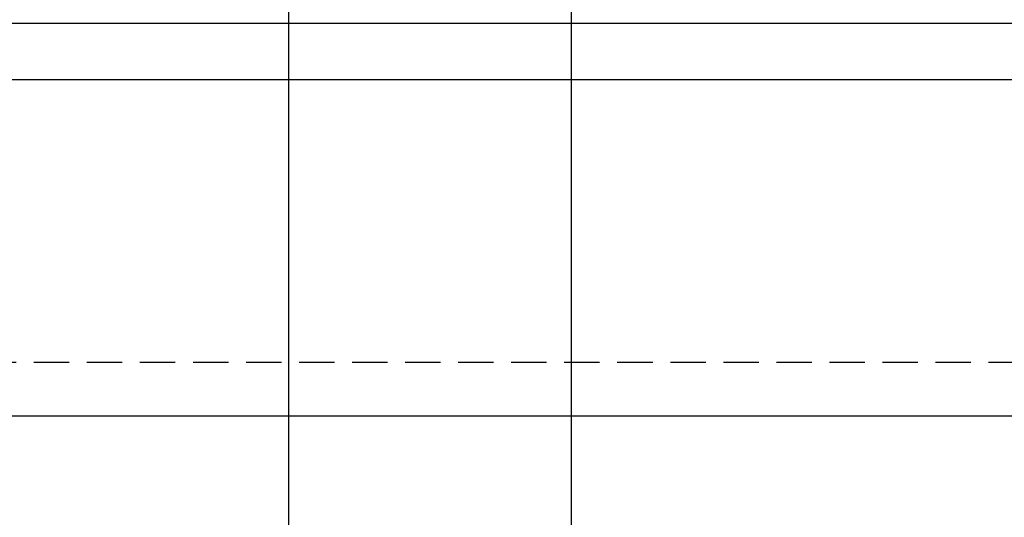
# Model space of a CAD drawing. Header units: millimetres. Extents: x -136 to 3344, y 790 to 3425.
# Tile 8 of 10: x 2115 to 2811, y 2663 to 3015. Entities that reach past the tile are written whole.
import ezdxf

# ---------------------------------------------------------------- set-up
doc = ezdxf.new("R2010")
doc.units = ezdxf.units.MM
doc.header["$LTSCALE"] = 5
doc.linetypes.add('ČÁRKOVANÁX2', pattern=[1.5, 1, -0.5])
doc.layers.add('Kóty', color=2, linetype='Continuous')
doc.layers.add('Značka', color=7, linetype='Continuous')
doc.styles.get("Standard").update_dxf_attribs({"font": 'romand.shx', "height": 50})
doc.dimstyles.get("Standard").update_dxf_attribs({"dimtxt": 50, "dimasz": 60, "dimexe": 0.18, "dimexo": 0.0625, "dimgap": 25, "dimtad": 1, "dimdec": 0, "dimzin": 0, "dimdsep": 46, "dimtxsty": 'Standard', "dimcen": 0.09, "dimadec": 0, "dimazin": 0, "dimtfac": 1, "dimtdec": 0, "dimtofl": 0, "dimtmove": 0, "dimatfit": 3, "dimfxl": 1, "dimtolj": 1, "dimtzin": 0, "dimarcsym": 0})

# ---------------------------------------------------------------- blocks, each defined once
blk = doc.blocks.new('*D6')
at = {"layer": 'Defpoints', "color": 0, "transparency": 16777216}
for p in [(2504.88, 3192.2), (2504.88, 2511.83), (2304.88, 2374.7)]:
    blk.add_point(p, dxfattribs=at)
at = {"layer": 'Kóty', "color": 0, "lineweight": -2, "transparency": 16777216}
for p, q in [((2304.88, 2374.76), (2304.88, 3192.38)), ((2364.88, 3192.2), (2444.88, 3192.2)), ((2504.88, 2511.89), (2504.88, 3192.38))]:
    blk.add_line(p, q, dxfattribs=at)
at = {"layer": 'Kóty', "color": 0, "transparency": 16777216}
for points in [[(2364.88, 3202.2), (2364.88, 3182.2), (2304.88, 3192.2)], [(2444.88, 3202.2), (2444.88, 3182.2), (2504.88, 3192.2)]]:
    blk.add_solid(points, dxfattribs=at)
at = {"layer": 'Kóty', "color": 0, "transparency": 16777216, "insert": (2404.88, 3242.2), "char_height": 50, "attachment_point": 5}
blk.add_mtext('\\A1;5 E', dxfattribs=at)

msp = doc.modelspace()

# ---------------------------------------------------------------- linework, layer by layer
at = {"layer": 'Značka', "color": 5}
for points in [[(319.69, 3012.2), (3019.69, 3012.2), (3020.16, 3012.2), (3020.63, 3012.2, -0.03218), (3036.13, 3011.11, -0.035452), (3051.35, 3007.95, -0.036272), (3066.08, 3002.97, -0.03441), (3079.96, 2995.97, -0.033714), (3092.9, 2987.34, -0.034082), (3104.54, 2977.05, -0.034209), (3114.84, 2965.41, -0.034232), (3123.46, 2952.47, -0.034027), (3130.41, 2938.58, -0.033418), (3135.44, 2923.86, -0.034111), (3138.65, 2908.63, -0.036749), (3139.69, 2893.14), (3139.69, 2892.67), (3139.69, 2892.2), (3139.69, 1257.2)], [(3099.69, 1257.2), (3099.69, 2892.2), (3099.69, 2892.51), (3099.69, 2892.83, 0.032179), (3098.96, 2903.16, 0.035443), (3096.85, 2913.31, 0.036259), (3093.54, 2923.13, 0.034419), (3088.87, 2932.38, 0.033729), (3083.12, 2941, 0.034073), (3076.26, 2948.77, 0.034191), (3068.5, 2955.63, 0.034225), (3059.87, 2961.38, 0.034056), (3050.61, 2966.01, 0.033414), (3040.8, 2969.36, 0.034128), (3030.64, 2971.51, 0.036743), (3020.32, 2972.2), (3020, 2972.2), (3019.69, 2972.2), (319.69, 2972.2)]]:
    msp.add_lwpolyline(points, format="xyb", dxfattribs=at)
at = {"layer": 'Značka', "color": 6, "linetype": 'ČÁRKOVANÁX2', "ltscale": 5}
msp.add_lwpolyline([(2899.69, 1377.2), (2899.69, 2772.2), (439.69, 2772.2), (439.69, 1377.2), (2899.69, 1377.2)], dxfattribs=at)
at = {"layer": 'Značka', "color": 251}
msp.add_lwpolyline([(519.69, 2734.7), (2819.69, 2734.7)], dxfattribs=at)

# ---------------------------------------------------------------- dimensions: what is measured, and where the dimension line sits
at = {"layer": 'Kóty'}
dim = msp.add_linear_dim(base=(2504.88, 3192.2), p1=(2304.88, 2374.7), p2=(2504.88, 2511.83), text='5 E', dimstyle='Standard', dxfattribs=at)
dim.commit()
dim.dimension.update_dxf_attribs({"geometry": '*D6', "text_midpoint": (2404.88, 3242.2)})

doc.saveas('drawing.dxf')
